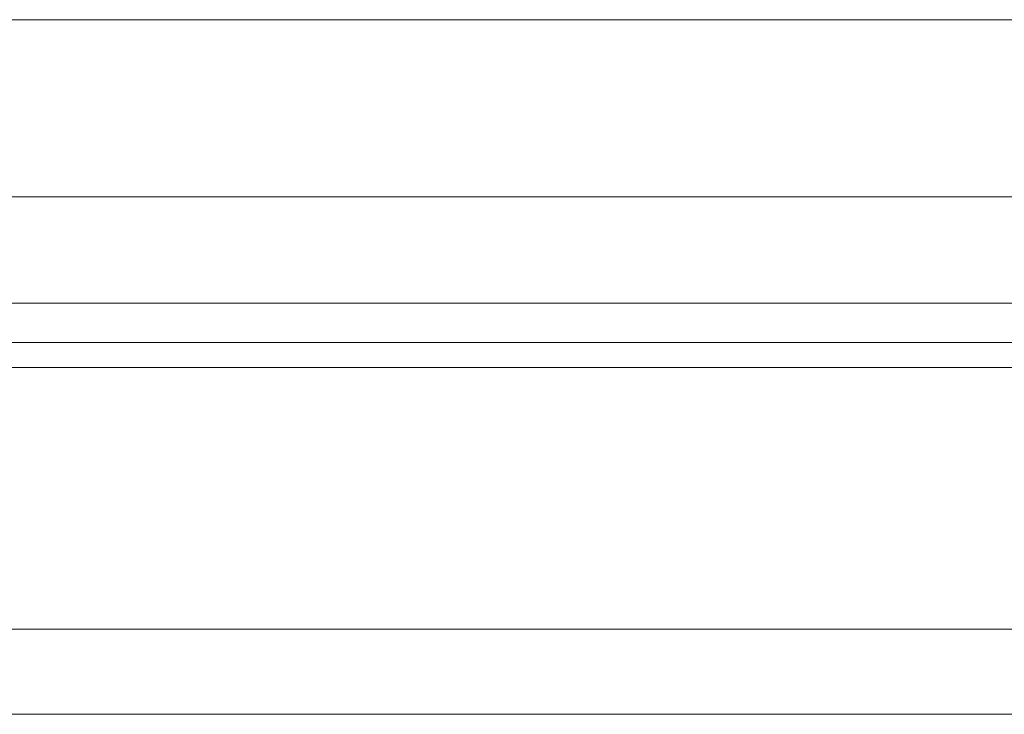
# Model space of a CAD drawing. Header units: millimetres. Extents: x 17 to 344, y 90 to 204.
# Tile 5 of 55: x 248 to 262, y 110 to 120. Entities that reach past the tile are written whole.
import ezdxf

# ---------------------------------------------------------------- set-up
doc = ezdxf.new("R2010")
doc.units = ezdxf.units.MM
doc.layers.add('OUT', color=3, linetype='Continuous')

msp = doc.modelspace()

# ---------------------------------------------------------------- linework, layer by layer
at = {"layer": 'OUT', "color": 0, "linetype": 'Continuous', "lineweight": 15}
for p, q in [((242.65, 120.252), (281.326, 120.252)), ((242.65, 117.752), (281.326, 117.752)), ((217.988, 116.252), (305.988, 116.252)), ((337.988, 115.699), (189.562, 115.699)), ((317.988, 115.345), (189.508, 115.345)), ((337.988, 111.652), (188.385, 111.652)), ((317.988, 110.452), (151.988, 110.452))]:
    msp.add_line(p, q, dxfattribs=at)

doc.saveas('drawing.dxf')
